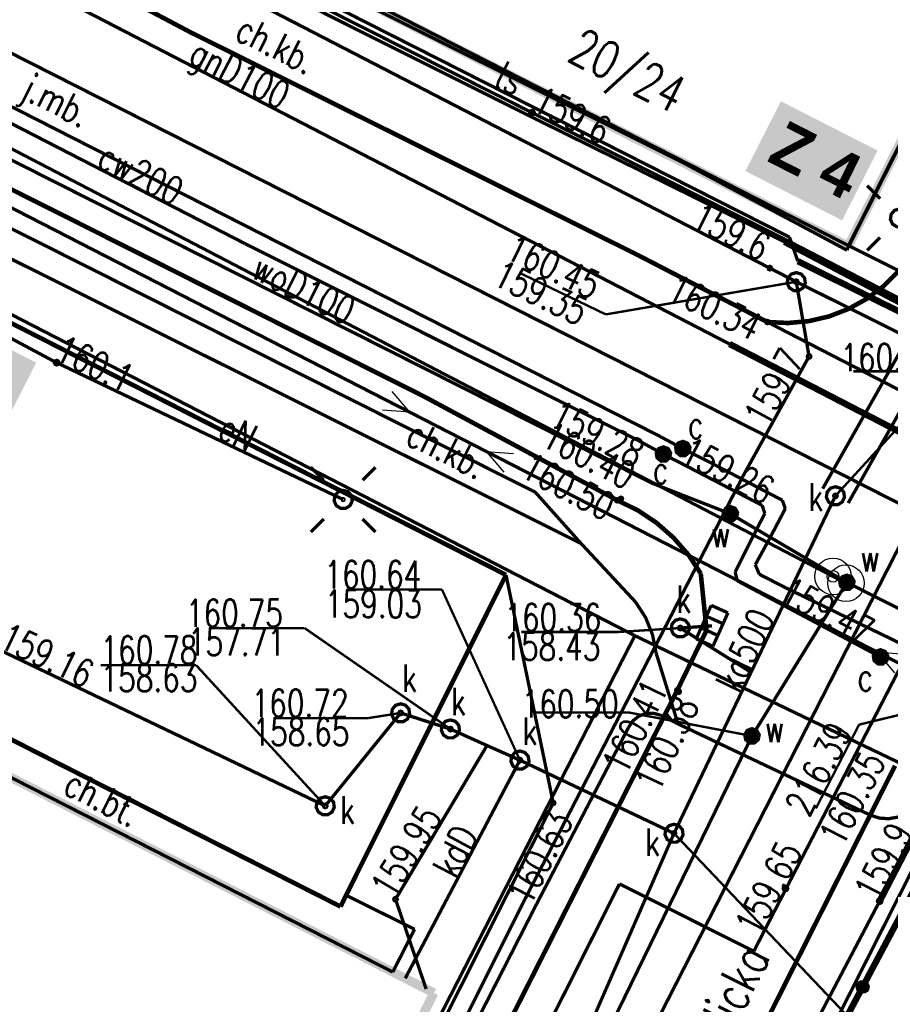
# Model space of a CAD drawing. Extents: x 0 to 7432618, y -40 to 5712028.
# Tile 47 of 165: x 7430678 to 7430702, y 5711520 to 5711547. Entities that reach past the tile are written whole.
import ezdxf
from ezdxf.enums import TextEntityAlignment as Align

# ---------------------------------------------------------------- set-up
doc = ezdxf.new("R2010")
doc.units = 0
doc.header["$MEASUREMENT"] = 0
for name, pattern in [('0', [1.5, 1, -0.5]), ('2218', [1, 0.5, -0.5]), ('3901', [0]), ('5102', [0])]:
    doc.linetypes.add(name, pattern=pattern)
for name, color, linetype in [('Dzialki', 7, 'Continuous'), ('EADTD_T_0', 7, 'Continuous'), ('EGBB_L_0', 7, 'Continuous'), ('OPISY', 7, 'Continuous'), ('OTK_E_T_0', 7, 'Continuous'), ('OTK_E_T_1', 7, 'Continuous'), ('OTK_L_0', 7, 'Continuous'), ('OTK_L_1', 7, 'Continuous'), ('OTK_L_2', 7, 'Continuous'), ('OTK_L_4', 7, 'Continuous'), ('OTO_L_0', 7, 'Continuous'), ('OTR_T_0', 7, 'Continuous'), ('SUC_E_T_0', 7, 'Continuous'), ('SUC_T_0', 7, 'Continuous'), ('SUCP_E_T_0', 7, 'Continuous'), ('SUCP_L_0', 7, 'Continuous'), ('SUCR_T_0', 7, 'Continuous'), ('SUE_T_3', 7, 'Continuous'), ('SUEP_E_T_0', 7, 'Continuous'), ('SUEP_L_0', 7, 'Continuous'), ('SUER_T_0', 7, 'Continuous'), ('SUGP_E_T_0', 7, 'Continuous'), ('SUGP_L_0', 7, 'Continuous'), ('SUK_E_T_4', 7, 'Continuous'), ('SUK_T_1', 7, 'Continuous'), ('SUK_T_3', 7, 'Continuous'), ('SUKP_E_T_0', 7, 'Continuous'), ('SUKP_L_0', 7, 'Continuous'), ('SUKR_T_0', 7, 'Continuous'), ('SUL_L_1', 7, 'Continuous'), ('SUP_T_0', 7, 'Continuous'), ('SUTP_E_T_0', 7, 'Continuous'), ('SUTP_L_0', 7, 'Continuous'), ('SUTR_T_0', 7, 'Continuous'), ('SUW_E_T_2', 7, 'Continuous'), ('SUW_T_5', 7, 'Continuous'), ('SUWP_E_T_0', 7, 'Continuous'), ('SUWP_L_0', 7, 'Continuous'), ('SUWR_T_0', 7, 'Continuous'), ('Uzytki', 7, 'Continuous')]:
    doc.layers.add(name, color=color, linetype=linetype)
doc.layers.add('woda przyłącze', color=140, linetype='Continuous', lineweight=50)
doc.layers.add('woda sieć', color=150, linetype='Continuous', lineweight=70)
doc.styles.add('25', font='GOTHIC.TTF', dxfattribs={"oblique": 8, "height": 0.35})
doc.styles.add('STYL_ARIAL', font='simplex', dxfattribs={"width": 0.75, "oblique": 0.1})

msp = doc.modelspace()

# ---------------------------------------------------------------- hatches: boundary and pattern name
at = {"layer": 'woda sieć', "linetype": 'ByBlock'}
for points in [[(7430701.493, 5711543.774), (7430698.851, 5711545.12), (7430697.88, 5711543.214), (7430700.522, 5711541.868)], [(7430678.504, 5711537.979), (7430675.862, 5711539.325), (7430674.891, 5711537.419), (7430677.533, 5711536.073)]]:
    msp.add_hatch(color=256, dxfattribs=at).paths.add_polyline_path(points)

# ---------------------------------------------------------------- linework, layer by layer
at = {"layer": 'Dzialki', "color": 18, "true_color": 0x000000, "const_width": 0.09}
for points in [[(7430700.71, 5711541.17), (7430714.541, 5711568.566)], [(7430679.29, 5711552.09), (7430700.71, 5711541.17)], [(7430694.86, 5711530.52), (7430664.38, 5711546.22)], [(7430708.41, 5711537.33), (7430700.71, 5711541.17)], [(7430684.79, 5711510.87), (7430694.86, 5711530.52)], [(7430694.86, 5711530.52), (7430703.56, 5711526.34)], [(7430703.56, 5711526.34), (7430689.933, 5711499.362)]]:
    msp.add_lwpolyline(points, dxfattribs=at)
at = {"layer": 'EGBB_L_0', "color": 18, "true_color": 0x000000, "const_width": 0.25}
for points in [[(7430700.691, 5711541.163), (7430714.528, 5711568.572)], [(7430687.202, 5711547.98), (7430700.691, 5711541.163)], [(7430689.37, 5711520.76), (7430648.31, 5711541.68)], [(7430680.836, 5711503.96), (7430689.37, 5711520.76)]]:
    msp.add_lwpolyline(points, dxfattribs=at)
at = {"layer": 'OPISY', "color": 6}
for centre, radius in [((7430700.274, 5711532.14), 0.5), ((7430700.629, 5711531.955), 0.5), ((7430700.274, 5711532.14), 0.16), ((7430700.629, 5711531.955), 0.16)]:
    msp.add_circle(centre, radius, dxfattribs=at)
at = {"layer": 'OTK_L_0', "color": 18, "linetype": '0', "true_color": 0x000000, "const_width": 0.09}
for points in [[(7430682.71, 5711547.01), (7430676.11, 5711550.5)], [(7430694.92, 5711540.93), (7430682.71, 5711547.01)], [(7430673.31, 5711544.98), (7430689.11, 5711537.05)], [(7430702.67, 5711541.41), (7430702.392, 5711540.915), (7430702.048, 5711540.463), (7430701.646, 5711540.063), (7430701.192, 5711539.722), (7430700.695, 5711539.447), (7430700.165, 5711539.243), (7430699.612, 5711539.114), (7430699.047, 5711539.063), (7430698.48, 5711539.09)], [(7430698.48, 5711539.09), (7430694.92, 5711540.93)], [(7430698.48, 5711539.09), (7430703.06, 5711536.73)], [(7430689.11, 5711537.05), (7430694.38, 5711534.22)], [(7430694.38, 5711534.22), (7430694.935, 5711533.949), (7430695.449, 5711533.607), (7430695.913, 5711533.2), (7430696.319, 5711532.735), (7430696.66, 5711532.22)], [(7430696.66, 5711532.22), (7430696.82, 5711530.67)], [(7430696.82, 5711530.67), (7430696.02, 5711529.03)], [(7430696.02, 5711529.03), (7430682.811, 5711502.962)], [(7430697.471, 5711518.04), (7430701.97, 5711526.97)]]:
    msp.add_lwpolyline(points, dxfattribs=at)
at = {"layer": 'OTK_L_1', "color": 18, "true_color": 0x000000, "const_width": 0.125}
for points in [[(7430682.71, 5711547.01), (7430676.11, 5711550.5)], [(7430694.92, 5711540.93), (7430682.71, 5711547.01)], [(7430673.31, 5711544.98), (7430689.11, 5711537.05)], [(7430691.34, 5711532.18), (7430668.84, 5711543.63)], [(7430702.67, 5711541.41), (7430702.392, 5711540.915), (7430702.048, 5711540.463), (7430701.646, 5711540.063), (7430701.192, 5711539.722), (7430700.695, 5711539.447), (7430700.165, 5711539.243), (7430699.612, 5711539.114), (7430699.047, 5711539.063), (7430698.48, 5711539.09)], [(7430698.48, 5711539.09), (7430694.92, 5711540.93)], [(7430654.25, 5711539.64), (7430686.82, 5711523.12)], [(7430689.11, 5711537.05), (7430694.38, 5711534.22)], [(7430694.38, 5711534.22), (7430694.935, 5711533.949), (7430695.449, 5711533.607), (7430695.913, 5711533.2), (7430696.319, 5711532.735), (7430696.66, 5711532.22)], [(7430686.97, 5711523.43), (7430691.34, 5711532.18)], [(7430696.66, 5711532.22), (7430696.82, 5711530.67)], [(7430696.82, 5711530.67), (7430696.02, 5711529.03)], [(7430682.811, 5711502.962), (7430696.02, 5711529.03)], [(7430701.97, 5711526.97), (7430697.471, 5711518.04)], [(7430686.82, 5711523.12), (7430686.97, 5711523.43)]]:
    msp.add_lwpolyline(points, dxfattribs=at)
at = {"layer": 'OTK_L_2', "color": 18, "linetype": '0', "true_color": 0x000000, "const_width": 0.09}
for points in [[(7430714.528, 5711568.572), (7430700.691, 5711541.163)], [(7430696.165, 5711543.451), (7430679.19, 5711551.91)], [(7430676.11, 5711550.5), (7430682.71, 5711547.01)], [(7430682.71, 5711547.01), (7430694.92, 5711540.93)], [(7430689.11, 5711537.05), (7430673.31, 5711544.98)], [(7430668.84, 5711543.63), (7430691.34, 5711532.18)], [(7430700.66, 5711541.05), (7430696.165, 5711543.451)], [(7430648.31, 5711541.68), (7430688.246, 5711521.332)], [(7430700.691, 5711541.163), (7430700.66, 5711541.05)], [(7430694.92, 5711540.93), (7430698.48, 5711539.09)], [(7430702.072, 5711540.491), (7430701.669, 5711540.084), (7430701.213, 5711539.737), (7430700.714, 5711539.457), (7430700.18, 5711539.248), (7430699.623, 5711539.116), (7430699.052, 5711539.063), (7430698.48, 5711539.09)], [(7430686.82, 5711523.12), (7430654.25, 5711539.64)], [(7430694.38, 5711534.22), (7430689.11, 5711537.05)], [(7430694.38, 5711534.22), (7430694.935, 5711533.949), (7430695.449, 5711533.607), (7430695.913, 5711533.2), (7430696.319, 5711532.735), (7430696.66, 5711532.22)], [(7430691.34, 5711532.18), (7430692.63, 5711525.95)], [(7430696.82, 5711530.67), (7430696.66, 5711532.22)], [(7430696.02, 5711529.03), (7430696.82, 5711530.67)], [(7430682.811, 5711502.962), (7430696.02, 5711529.03)], [(7430701.97, 5711526.97), (7430697.471, 5711518.04)], [(7430692.63, 5711525.95), (7430681.409, 5711503.67)], [(7430699.08, 5711517.15), (7430703.795, 5711526.033)], [(7430686.97, 5711523.43), (7430686.82, 5711523.12)], [(7430688.84, 5711522.5), (7430686.97, 5711523.43)], [(7430688.246, 5711521.332), (7430688.84, 5711522.5)]]:
    msp.add_lwpolyline(points, dxfattribs=at)
at = {"layer": 'OTK_L_4', "color": 18, "linetype": '0', "true_color": 0x000000, "const_width": 0.09}
for points in [[(7430691.34, 5711532.18), (7430668.84, 5711543.63)], [(7430654.25, 5711539.64), (7430686.82, 5711523.12)], [(7430686.97, 5711523.43), (7430691.34, 5711532.18)], [(7430686.82, 5711523.12), (7430686.97, 5711523.43)]]:
    msp.add_lwpolyline(points, dxfattribs=at)
at = {"layer": 'OTO_L_0', "color": 18, "linetype": '3901', "true_color": 0x000000, "const_width": 0.175}
msp.add_lwpolyline([(7430703.795, 5711526.033), (7430699.08, 5711517.15)], dxfattribs=at)
at = {"layer": 'OTO_L_0', "color": 18, "true_color": 0x000000}
for radius in [0.175, 0.158, 0.14, 0.122, 0.105, 0.0875, 0.07, 0.0525, 0.035]:
    msp.add_circle((7430701.085, 5711520.927), radius, dxfattribs=at)
at = {"layer": 'OTR_T_0', "color": 18, "true_color": 0x000000, "const_width": 0.09}
for points in [[(7430698.48, 5711539.135), (7430698.512, 5711539.122), (7430698.525, 5711539.09), (7430698.512, 5711539.058), (7430698.48, 5711539.045), (7430698.448, 5711539.058), (7430698.435, 5711539.09), (7430698.448, 5711539.122), (7430698.48, 5711539.135)], [(7430694.48, 5711534.305), (7430694.512, 5711534.292), (7430694.525, 5711534.26), (7430694.512, 5711534.228), (7430694.48, 5711534.215), (7430694.448, 5711534.228), (7430694.435, 5711534.26), (7430694.448, 5711534.292), (7430694.48, 5711534.305)], [(7430694.38, 5711534.265), (7430694.412, 5711534.252), (7430694.425, 5711534.22), (7430694.412, 5711534.188), (7430694.38, 5711534.175), (7430694.348, 5711534.188), (7430694.335, 5711534.22), (7430694.348, 5711534.252), (7430694.38, 5711534.265)], [(7430696.02, 5711529.075), (7430696.052, 5711529.062), (7430696.065, 5711529.03), (7430696.052, 5711528.998), (7430696.02, 5711528.985), (7430695.988, 5711528.998), (7430695.975, 5711529.03), (7430695.988, 5711529.062), (7430696.02, 5711529.075)], [(7430696.06, 5711529.035), (7430696.092, 5711529.022), (7430696.105, 5711528.99), (7430696.092, 5711528.958), (7430696.06, 5711528.945), (7430696.028, 5711528.958), (7430696.015, 5711528.99), (7430696.028, 5711529.022), (7430696.06, 5711529.035)], [(7430692.675, 5711525.95), (7430692.662, 5711525.918), (7430692.63, 5711525.905), (7430692.598, 5711525.918), (7430692.585, 5711525.95), (7430692.598, 5711525.982), (7430692.63, 5711525.995), (7430692.662, 5711525.982), (7430692.675, 5711525.95)]]:
    msp.add_lwpolyline(points, dxfattribs=at)
at = {"layer": 'SUC_T_0', "color": 6, "true_color": 0xed00ed, "const_width": 0.09}
for points in [[(7430695.64, 5711535.68), (7430695.769, 5711535.633), (7430695.837, 5711535.515), (7430695.813, 5711535.38), (7430695.708, 5711535.292), (7430695.572, 5711535.292), (7430695.467, 5711535.38), (7430695.443, 5711535.515), (7430695.511, 5711535.633), (7430695.64, 5711535.68)], [(7430695.64, 5711535.655), (7430695.753, 5711535.614), (7430695.812, 5711535.51), (7430695.792, 5711535.393), (7430695.7, 5711535.316), (7430695.58, 5711535.316), (7430695.488, 5711535.393), (7430695.468, 5711535.51), (7430695.527, 5711535.614), (7430695.64, 5711535.655)], [(7430696.17, 5711535.83), (7430696.299, 5711535.783), (7430696.367, 5711535.665), (7430696.343, 5711535.53), (7430696.238, 5711535.442), (7430696.102, 5711535.442), (7430695.997, 5711535.53), (7430695.973, 5711535.665), (7430696.041, 5711535.783), (7430696.17, 5711535.83)], [(7430696.17, 5711535.805), (7430696.282, 5711535.764), (7430696.342, 5711535.66), (7430696.322, 5711535.543), (7430696.23, 5711535.466), (7430696.11, 5711535.466), (7430696.018, 5711535.543), (7430695.998, 5711535.66), (7430696.058, 5711535.764), (7430696.17, 5711535.805)], [(7430696.17, 5711535.78), (7430696.276, 5711535.736), (7430696.32, 5711535.63), (7430696.276, 5711535.524), (7430696.17, 5711535.48), (7430696.064, 5711535.524), (7430696.02, 5711535.63), (7430696.064, 5711535.736), (7430696.17, 5711535.78)], [(7430696.17, 5711535.755), (7430696.258, 5711535.718), (7430696.295, 5711535.63), (7430696.258, 5711535.542), (7430696.17, 5711535.505), (7430696.082, 5711535.542), (7430696.045, 5711535.63), (7430696.082, 5711535.718), (7430696.17, 5711535.755)], [(7430696.17, 5711535.73), (7430696.241, 5711535.701), (7430696.27, 5711535.63), (7430696.241, 5711535.559), (7430696.17, 5711535.53), (7430696.099, 5711535.559), (7430696.07, 5711535.63), (7430696.099, 5711535.701), (7430696.17, 5711535.73)], [(7430696.17, 5711535.705), (7430696.223, 5711535.683), (7430696.245, 5711535.63), (7430696.223, 5711535.577), (7430696.17, 5711535.555), (7430696.117, 5711535.577), (7430696.095, 5711535.63), (7430696.117, 5711535.683), (7430696.17, 5711535.705)], [(7430696.17, 5711535.68), (7430696.205, 5711535.665), (7430696.22, 5711535.63), (7430696.205, 5711535.595), (7430696.17, 5711535.58), (7430696.135, 5711535.595), (7430696.12, 5711535.63), (7430696.135, 5711535.665), (7430696.17, 5711535.68)], [(7430696.17, 5711535.655), (7430696.188, 5711535.648), (7430696.195, 5711535.63), (7430696.188, 5711535.612), (7430696.17, 5711535.605), (7430696.152, 5711535.612), (7430696.145, 5711535.63), (7430696.152, 5711535.648), (7430696.17, 5711535.655)], [(7430696.17, 5711535.637), (7430696.175, 5711535.635), (7430696.177, 5711535.63), (7430696.175, 5711535.625), (7430696.17, 5711535.623), (7430696.165, 5711535.625), (7430696.163, 5711535.63), (7430696.165, 5711535.635), (7430696.17, 5711535.637)], [(7430695.64, 5711535.63), (7430695.746, 5711535.586), (7430695.79, 5711535.48), (7430695.746, 5711535.374), (7430695.64, 5711535.33), (7430695.534, 5711535.374), (7430695.49, 5711535.48), (7430695.534, 5711535.586), (7430695.64, 5711535.63)], [(7430695.64, 5711535.605), (7430695.728, 5711535.568), (7430695.765, 5711535.48), (7430695.728, 5711535.392), (7430695.64, 5711535.355), (7430695.552, 5711535.392), (7430695.515, 5711535.48), (7430695.552, 5711535.568), (7430695.64, 5711535.605)], [(7430695.64, 5711535.58), (7430695.711, 5711535.551), (7430695.74, 5711535.48), (7430695.711, 5711535.409), (7430695.64, 5711535.38), (7430695.569, 5711535.409), (7430695.54, 5711535.48), (7430695.569, 5711535.551), (7430695.64, 5711535.58)], [(7430695.64, 5711535.555), (7430695.693, 5711535.533), (7430695.715, 5711535.48), (7430695.693, 5711535.427), (7430695.64, 5711535.405), (7430695.587, 5711535.427), (7430695.565, 5711535.48), (7430695.587, 5711535.533), (7430695.64, 5711535.555)], [(7430695.64, 5711535.53), (7430695.675, 5711535.515), (7430695.69, 5711535.48), (7430695.675, 5711535.445), (7430695.64, 5711535.43), (7430695.605, 5711535.445), (7430695.59, 5711535.48), (7430695.605, 5711535.515), (7430695.64, 5711535.53)], [(7430695.64, 5711535.505), (7430695.658, 5711535.498), (7430695.665, 5711535.48), (7430695.658, 5711535.462), (7430695.64, 5711535.455), (7430695.622, 5711535.462), (7430695.615, 5711535.48), (7430695.622, 5711535.498), (7430695.64, 5711535.505)], [(7430695.64, 5711535.487), (7430695.645, 5711535.485), (7430695.647, 5711535.48), (7430695.645, 5711535.475), (7430695.64, 5711535.473), (7430695.635, 5711535.475), (7430695.633, 5711535.48), (7430695.635, 5711535.485), (7430695.64, 5711535.487)], [(7430701.571, 5711530.138), (7430701.7, 5711530.091), (7430701.768, 5711529.972), (7430701.744, 5711529.838), (7430701.639, 5711529.75), (7430701.503, 5711529.75), (7430701.398, 5711529.838), (7430701.374, 5711529.972), (7430701.442, 5711530.091), (7430701.571, 5711530.138)], [(7430701.571, 5711530.113), (7430701.684, 5711530.072), (7430701.743, 5711529.968), (7430701.723, 5711529.85), (7430701.631, 5711529.773), (7430701.511, 5711529.773), (7430701.419, 5711529.85), (7430701.399, 5711529.968), (7430701.459, 5711530.072), (7430701.571, 5711530.113)], [(7430701.571, 5711530.088), (7430701.677, 5711530.044), (7430701.721, 5711529.938), (7430701.677, 5711529.832), (7430701.571, 5711529.788), (7430701.465, 5711529.832), (7430701.421, 5711529.938), (7430701.465, 5711530.044), (7430701.571, 5711530.088)], [(7430701.571, 5711530.063), (7430701.66, 5711530.026), (7430701.696, 5711529.938), (7430701.66, 5711529.849), (7430701.571, 5711529.813), (7430701.483, 5711529.849), (7430701.446, 5711529.938), (7430701.483, 5711530.026), (7430701.571, 5711530.063)], [(7430701.571, 5711530.038), (7430701.642, 5711530.008), (7430701.671, 5711529.938), (7430701.642, 5711529.867), (7430701.571, 5711529.838), (7430701.5, 5711529.867), (7430701.471, 5711529.938), (7430701.5, 5711530.008), (7430701.571, 5711530.038)], [(7430701.571, 5711530.013), (7430701.624, 5711529.991), (7430701.646, 5711529.938), (7430701.624, 5711529.885), (7430701.571, 5711529.863), (7430701.518, 5711529.885), (7430701.496, 5711529.938), (7430701.518, 5711529.991), (7430701.571, 5711530.013)], [(7430701.571, 5711529.988), (7430701.606, 5711529.973), (7430701.621, 5711529.938), (7430701.606, 5711529.902), (7430701.571, 5711529.888), (7430701.536, 5711529.902), (7430701.521, 5711529.938), (7430701.536, 5711529.973), (7430701.571, 5711529.988)], [(7430701.571, 5711529.963), (7430701.589, 5711529.955), (7430701.596, 5711529.938), (7430701.589, 5711529.92), (7430701.571, 5711529.913), (7430701.553, 5711529.92), (7430701.546, 5711529.938), (7430701.553, 5711529.955), (7430701.571, 5711529.963)], [(7430701.571, 5711529.945), (7430701.576, 5711529.943), (7430701.578, 5711529.938), (7430701.576, 5711529.933), (7430701.571, 5711529.93), (7430701.566, 5711529.933), (7430701.564, 5711529.938), (7430701.566, 5711529.943), (7430701.571, 5711529.945)]]:
    msp.add_lwpolyline(points, dxfattribs=at)
at = {"layer": 'SUCP_L_0', "color": 6, "true_color": 0xed00ed, "const_width": 0.09}
for points in [[(7430673.55, 5711546.71), (7430684.21, 5711541.23)], [(7430684.79, 5711541.43), (7430674.08, 5711546.88)], [(7430695.5, 5711535.99), (7430684.79, 5711541.43)], [(7430684.21, 5711541.23), (7430694.96, 5711535.85)], [(7430696.17, 5711535.63), (7430695.5, 5711535.99)], [(7430694.96, 5711535.85), (7430695.64, 5711535.48)], [(7430695.64, 5711535.48), (7430696.3, 5711535.14)], [(7430696.83, 5711535.3), (7430696.17, 5711535.63)], [(7430696.3, 5711535.14), (7430698.34, 5711534.08)], [(7430698.89, 5711534.22), (7430696.83, 5711535.3)], [(7430698.34, 5711534.08), (7430698.41, 5711533.86)], [(7430698.97, 5711533.99), (7430698.89, 5711534.22)], [(7430698.41, 5711533.86), (7430697.96, 5711532.98)], [(7430698.54, 5711533.17), (7430698.97, 5711533.99)], [(7430697.96, 5711532.98), (7430697.6, 5711532.26)], [(7430698.15, 5711532.46), (7430698.54, 5711533.17)], [(7430698.26, 5711532.2), (7430698.15, 5711532.46)], [(7430697.6, 5711532.26), (7430697.66, 5711532.02)], [(7430698.98, 5711531.83), (7430698.26, 5711532.2)], [(7430697.66, 5711532.02), (7430701.571, 5711529.938)], [(7430702.28, 5711530.23), (7430698.98, 5711531.83)], [(7430701.571, 5711529.938), (7430701.76, 5711529.83)], [(7430702.11, 5711529.649), (7430698.11, 5711521.9)], [(7430694.44, 5711523.74), (7430692.06, 5711519.01)], [(7430698.11, 5711521.9), (7430694.44, 5711523.74)]]:
    msp.add_lwpolyline(points, dxfattribs=at)
at = {"layer": 'SUCR_T_0', "color": 6, "true_color": 0xed00ed, "const_width": 0.09}
for points in [[(7430696.17, 5711535.692), (7430696.214, 5711535.674), (7430696.232, 5711535.63), (7430696.214, 5711535.586), (7430696.17, 5711535.567), (7430696.126, 5711535.586), (7430696.107, 5711535.63), (7430696.126, 5711535.674), (7430696.17, 5711535.692)], [(7430695.64, 5711535.543), (7430695.684, 5711535.524), (7430695.702, 5711535.48), (7430695.684, 5711535.436), (7430695.64, 5711535.418), (7430695.596, 5711535.436), (7430695.577, 5711535.48), (7430695.596, 5711535.524), (7430695.64, 5711535.543)], [(7430701.571, 5711530), (7430701.615, 5711529.982), (7430701.634, 5711529.938), (7430701.615, 5711529.893), (7430701.571, 5711529.875), (7430701.527, 5711529.893), (7430701.509, 5711529.938), (7430701.527, 5711529.982), (7430701.571, 5711530)], [(7430698.975, 5711523.677), (7430699.019, 5711523.658), (7430699.037, 5711523.614), (7430699.019, 5711523.57), (7430698.975, 5711523.552), (7430698.931, 5711523.57), (7430698.912, 5711523.614), (7430698.931, 5711523.658), (7430698.975, 5711523.677)]]:
    msp.add_lwpolyline(points, dxfattribs=at)
at = {"layer": 'SUE_T_3', "color": 18, "true_color": 0x000000, "const_width": 0.09}
for points in [[(7430701.56, 5711542.46), (7430701.206, 5711542.814)], [(7430702.09, 5711542.18), (7430702.225, 5711542.14), (7430702.317, 5711542.034), (7430702.338, 5711541.894), (7430702.279, 5711541.766), (7430702.16, 5711541.69), (7430702.02, 5711541.69), (7430701.901, 5711541.766), (7430701.843, 5711541.894), (7430701.863, 5711542.034), (7430701.955, 5711542.14), (7430702.09, 5711542.18)], [(7430701.56, 5711541.4), (7430701.206, 5711541.046)], [(7430686.36, 5711534.77), (7430686.006, 5711535.124)], [(7430687.42, 5711534.77), (7430687.774, 5711535.124)], [(7430686.89, 5711534.49), (7430687.025, 5711534.45), (7430687.117, 5711534.344), (7430687.138, 5711534.204), (7430687.079, 5711534.076), (7430686.96, 5711534), (7430686.82, 5711534), (7430686.701, 5711534.076), (7430686.643, 5711534.204), (7430686.663, 5711534.344), (7430686.755, 5711534.45), (7430686.89, 5711534.49)], [(7430686.89, 5711534.265), (7430686.908, 5711534.258), (7430686.915, 5711534.24), (7430686.908, 5711534.222), (7430686.89, 5711534.215), (7430686.872, 5711534.222), (7430686.865, 5711534.24), (7430686.872, 5711534.258), (7430686.89, 5711534.265)], [(7430686.36, 5711533.71), (7430686.006, 5711533.356)], [(7430687.42, 5711533.71), (7430687.774, 5711533.356)]]:
    msp.add_lwpolyline(points, dxfattribs=at)
at = {"layer": 'SUEP_L_0', "color": 1, "true_color": 0xff0000}
for p, q in [((7430688.715, 5711536.623), (7430688.23, 5711537.195)), ((7430688.715, 5711536.623), (7430687.968, 5711536.684)), ((7430690.795, 5711535.557), (7430691.28, 5711534.985)), ((7430690.795, 5711535.557), (7430691.542, 5711535.496)), ((7430701.472, 5711530.079), (7430701.957, 5711529.507)), ((7430701.472, 5711530.079), (7430702.219, 5711530.018))]:
    msp.add_line(p, q, dxfattribs=at)
at = {"layer": 'SUEP_L_0', "color": 1, "true_color": 0xff0000, "const_width": 0.09}
for points in [[(7430692.05, 5711544.81), (7430684.03, 5711548.85)], [(7430692, 5711544.71), (7430683.97, 5711548.73)], [(7430699.1, 5711541.28), (7430692.05, 5711544.81)], [(7430698.95, 5711541.28), (7430692, 5711544.71)], [(7430674.25, 5711543.44), (7430692.14, 5711534.44)], [(7430669.07, 5711543.32), (7430679, 5711538.01)], [(7430676.72, 5711541.36), (7430693.39, 5711533.04)], [(7430709.45, 5711535.76), (7430698.95, 5711541.28)], [(7430709.59, 5711535.86), (7430699.1, 5711541.28)], [(7430679, 5711538.01), (7430686.89, 5711534.24)], [(7430692.14, 5711534.44), (7430693.39, 5711533.04)], [(7430693.39, 5711533.04), (7430694.88, 5711531.44)], [(7430694.88, 5711531.44), (7430695.154, 5711531.015), (7430695.343, 5711530.546), (7430695.44, 5711530.05)], [(7430695.44, 5711530.05), (7430696.04, 5711528.11)], [(7430694.68, 5711528), (7430694.79, 5711528.179), (7430694.951, 5711528.314), (7430695.147, 5711528.392), (7430695.357, 5711528.404), (7430695.56, 5711528.35)], [(7430695.56, 5711528.35), (7430696.04, 5711528.11)], [(7430701.29, 5711525.62), (7430696.04, 5711528.11)], [(7430692.18, 5711523.2), (7430694.68, 5711528)], [(7430701.55, 5711523.27), (7430702.92, 5711525.91)], [(7430702.28, 5711525.67), (7430702.045, 5711525.564), (7430701.791, 5711525.52), (7430701.534, 5711525.538), (7430701.29, 5711525.62)], [(7430699.76, 5711519.86), (7430701.55, 5711523.27)], [(7430689.45, 5711517.85), (7430692.18, 5711523.2)]]:
    msp.add_lwpolyline(points, dxfattribs=at)
at = {"layer": 'SUEP_L_0', "color": 1, "linetype": '5102', "true_color": 0xff0000, "const_width": 0.09}
msp.add_lwpolyline([(7430706.81, 5711527.34), (7430672.7, 5711544.84)], dxfattribs=at)
at = {"layer": 'SUER_T_0', "color": 1, "true_color": 0xff0000, "const_width": 0.09}
for points in [[(7430692.05, 5711544.872), (7430692.094, 5711544.854), (7430692.112, 5711544.81), (7430692.094, 5711544.766), (7430692.05, 5711544.747), (7430692.006, 5711544.766), (7430691.987, 5711544.81), (7430692.006, 5711544.854), (7430692.05, 5711544.872)], [(7430679.062, 5711538.043), (7430679.106, 5711538.024), (7430679.124, 5711537.98), (7430679.106, 5711537.936), (7430679.062, 5711537.918), (7430679.018, 5711537.936), (7430678.999, 5711537.98), (7430679.018, 5711538.024), (7430679.062, 5711538.043)], [(7430701.55, 5711523.332), (7430701.594, 5711523.314), (7430701.612, 5711523.27), (7430701.594, 5711523.226), (7430701.55, 5711523.207), (7430701.506, 5711523.226), (7430701.487, 5711523.27), (7430701.506, 5711523.314), (7430701.55, 5711523.332)]]:
    msp.add_lwpolyline(points, dxfattribs=at)
at = {"layer": 'SUGP_L_0', "color": 56, "true_color": 0x808000, "const_width": 0.09}
for points in [[(7430660.36, 5711557.657), (7430697.446, 5711538.491)], [(7430697.446, 5711538.491), (7430711.395, 5711531.281)]]:
    msp.add_lwpolyline(points, dxfattribs=at)
at = {"layer": 'SUK_T_1', "color": 36, "true_color": 0x803300, "const_width": 0.09}
for points in [[(7430696.537, 5711530.436), (7430696.947, 5711531.349)], [(7430696.947, 5711531.349), (7430697.403, 5711531.144)], [(7430697.403, 5711531.144), (7430696.993, 5711530.231)], [(7430696.814, 5711531.052), (7430697.27, 5711530.847)], [(7430696.67, 5711530.733), (7430697.126, 5711530.528)], [(7430696.993, 5711530.231), (7430696.537, 5711530.436)]]:
    msp.add_lwpolyline(points, dxfattribs=at)
at = {"layer": 'SUK_T_3', "color": 36, "true_color": 0x803300, "const_width": 0.09}
for points in [[(7430700.34, 5711534.59), (7430700.475, 5711534.55), (7430700.567, 5711534.444), (7430700.588, 5711534.304), (7430700.529, 5711534.176), (7430700.41, 5711534.1), (7430700.27, 5711534.1), (7430700.151, 5711534.176), (7430700.093, 5711534.304), (7430700.113, 5711534.444), (7430700.205, 5711534.55), (7430700.34, 5711534.59)], [(7430696.1, 5711530.98), (7430696.235, 5711530.94), (7430696.327, 5711530.834), (7430696.348, 5711530.694), (7430696.289, 5711530.566), (7430696.17, 5711530.49), (7430696.03, 5711530.49), (7430695.911, 5711530.566), (7430695.853, 5711530.694), (7430695.873, 5711530.834), (7430695.965, 5711530.94), (7430696.1, 5711530.98)], [(7430688.46, 5711528.66), (7430688.595, 5711528.62), (7430688.687, 5711528.514), (7430688.707, 5711528.374), (7430688.649, 5711528.246), (7430688.53, 5711528.17), (7430688.39, 5711528.17), (7430688.271, 5711528.246), (7430688.213, 5711528.374), (7430688.233, 5711528.514), (7430688.325, 5711528.62), (7430688.46, 5711528.66)], [(7430689.82, 5711528.22), (7430689.955, 5711528.18), (7430690.047, 5711528.074), (7430690.067, 5711527.934), (7430690.009, 5711527.806), (7430689.89, 5711527.73), (7430689.75, 5711527.73), (7430689.631, 5711527.806), (7430689.572, 5711527.934), (7430689.593, 5711528.074), (7430689.685, 5711528.18), (7430689.82, 5711528.22)], [(7430691.72, 5711527.37), (7430691.855, 5711527.33), (7430691.947, 5711527.224), (7430691.968, 5711527.084), (7430691.909, 5711526.956), (7430691.79, 5711526.88), (7430691.65, 5711526.88), (7430691.531, 5711526.956), (7430691.473, 5711527.084), (7430691.493, 5711527.224), (7430691.585, 5711527.33), (7430691.72, 5711527.37)], [(7430686.4, 5711526.12), (7430686.535, 5711526.08), (7430686.627, 5711525.974), (7430686.647, 5711525.834), (7430686.589, 5711525.706), (7430686.47, 5711525.63), (7430686.33, 5711525.63), (7430686.211, 5711525.706), (7430686.152, 5711525.834), (7430686.173, 5711525.974), (7430686.265, 5711526.08), (7430686.4, 5711526.12)], [(7430695.93, 5711525.37), (7430696.065, 5711525.33), (7430696.157, 5711525.224), (7430696.178, 5711525.084), (7430696.119, 5711524.956), (7430696, 5711524.88), (7430695.86, 5711524.88), (7430695.741, 5711524.956), (7430695.683, 5711525.084), (7430695.703, 5711525.224), (7430695.795, 5711525.33), (7430695.93, 5711525.37)]]:
    msp.add_lwpolyline(points, dxfattribs=at)
at = {"layer": 'SUKP_L_0', "color": 36, "true_color": 0x803300, "const_width": 0.09}
for points in [[(7430699.992, 5711534.537), (7430714.501, 5711560.195)], [(7430715.199, 5711559.805), (7430700.688, 5711534.143)], [(7430658.21, 5711556.38), (7430702.56, 5711533.89)], [(7430698.035, 5711529.52), (7430700.34, 5711534.34)], [(7430702.56, 5711533.89), (7430686.3, 5711502.04)], [(7430696.1, 5711530.73), (7430696.97, 5711530.79)], [(7430698.035, 5711529.52), (7430696.1, 5711530.73)], [(7430686.4, 5711525.87), (7430676.9, 5711530.42)], [(7430695.93, 5711525.12), (7430698.035, 5711529.52)], [(7430688.46, 5711528.41), (7430686.4, 5711525.87)], [(7430689.82, 5711527.97), (7430688.46, 5711528.41)], [(7430690.82, 5711527.52), (7430689.82, 5711527.97)], [(7430690.82, 5711527.52), (7430688.32, 5711523.32)], [(7430691.72, 5711527.12), (7430690.82, 5711527.52)], [(7430688.586, 5711521.159), (7430691.72, 5711527.12)], [(7430695.93, 5711525.12), (7430691.72, 5711527.12)], [(7430695.93, 5711525.12), (7430693.318, 5711519.14)], [(7430688.32, 5711523.32), (7430689.158, 5711520.868)]]:
    msp.add_lwpolyline(points, dxfattribs=at)
at = {"layer": 'SUKR_T_0', "color": 36, "true_color": 0x803300, "const_width": 0.065}
for points in [[(7430700.34, 5711534.34), (7430703.458, 5711537.743)], [(7430700.825, 5711537.743), (7430703.458, 5711537.743)], [(7430700.34, 5711534.402), (7430700.384, 5711534.384), (7430700.402, 5711534.34), (7430700.384, 5711534.296), (7430700.34, 5711534.277), (7430700.296, 5711534.296), (7430700.277, 5711534.34), (7430700.296, 5711534.384), (7430700.34, 5711534.402)], [(7430686.982, 5711531.784), (7430689.588, 5711531.784)], [(7430691.72, 5711527.12), (7430689.588, 5711531.784)], [(7430683.227, 5711530.73), (7430685.833, 5711530.73)], [(7430689.82, 5711527.97), (7430685.833, 5711530.73)], [(7430691.761, 5711530.622), (7430694.421, 5711530.622)], [(7430696.1, 5711530.73), (7430694.421, 5711530.622)], [(7430696.1, 5711530.793), (7430696.144, 5711530.774), (7430696.162, 5711530.73), (7430696.144, 5711530.686), (7430696.1, 5711530.668), (7430696.056, 5711530.686), (7430696.037, 5711530.73), (7430696.056, 5711530.774), (7430696.1, 5711530.793)], [(7430680.263, 5711529.718), (7430682.869, 5711529.718)], [(7430686.4, 5711525.87), (7430682.869, 5711529.718)], [(7430703.3, 5711528.65), (7430700.987, 5711528.091)], [(7430688.46, 5711528.41), (7430687.59, 5711528.271)], [(7430688.46, 5711528.473), (7430688.504, 5711528.454), (7430688.522, 5711528.41), (7430688.504, 5711528.366), (7430688.46, 5711528.348), (7430688.416, 5711528.366), (7430688.397, 5711528.41), (7430688.416, 5711528.454), (7430688.46, 5711528.473)], [(7430684.984, 5711528.271), (7430687.59, 5711528.271)], [(7430689.82, 5711528.032), (7430689.864, 5711528.014), (7430689.883, 5711527.97), (7430689.864, 5711527.926), (7430689.82, 5711527.907), (7430689.776, 5711527.926), (7430689.758, 5711527.97), (7430689.776, 5711528.014), (7430689.82, 5711528.032)], [(7430699.805, 5711525.8), (7430700.987, 5711528.091)], [(7430691.72, 5711527.183), (7430691.764, 5711527.164), (7430691.782, 5711527.12), (7430691.764, 5711527.076), (7430691.72, 5711527.058), (7430691.676, 5711527.076), (7430691.657, 5711527.12), (7430691.676, 5711527.164), (7430691.72, 5711527.183)], [(7430686.4, 5711525.933), (7430686.444, 5711525.914), (7430686.463, 5711525.87), (7430686.444, 5711525.826), (7430686.4, 5711525.808), (7430686.356, 5711525.826), (7430686.338, 5711525.87), (7430686.356, 5711525.914), (7430686.4, 5711525.933)], [(7430695.93, 5711525.183), (7430695.974, 5711525.164), (7430695.992, 5711525.12), (7430695.974, 5711525.076), (7430695.93, 5711525.058), (7430695.886, 5711525.076), (7430695.867, 5711525.12), (7430695.886, 5711525.164), (7430695.93, 5711525.183)], [(7430695.93, 5711525.12), (7430701.897, 5711518.835)], [(7430688.32, 5711523.383), (7430688.364, 5711523.364), (7430688.383, 5711523.32), (7430688.364, 5711523.276), (7430688.32, 5711523.258), (7430688.276, 5711523.276), (7430688.258, 5711523.32), (7430688.276, 5711523.364), (7430688.32, 5711523.383)]]:
    msp.add_lwpolyline(points, dxfattribs=at)
at = {"layer": 'SUL_L_1', "color": 18, "true_color": 0x000000, "const_width": 0.175}
for points in [[(7430698.95, 5711541.28), (7430709.45, 5711535.76)], [(7430699.313, 5711540.751), (7430707.374, 5711536.749)], [(7430711.395, 5711531.281), (7430697.446, 5711538.491)], [(7430702.92, 5711525.91), (7430701.55, 5711523.27)]]:
    msp.add_lwpolyline(points, dxfattribs=at)
at = {"layer": 'SUP_T_0', "color": 30, "true_color": 0xff9100, "const_width": 0.09}
msp.add_lwpolyline([(7430699.27, 5711540.44), (7430699.405, 5711540.4), (7430699.497, 5711540.294), (7430699.518, 5711540.154), (7430699.459, 5711540.026), (7430699.34, 5711539.95), (7430699.2, 5711539.95), (7430699.081, 5711540.026), (7430699.022, 5711540.154), (7430699.043, 5711540.294), (7430699.135, 5711540.4), (7430699.27, 5711540.44)], dxfattribs=at)
at = {"layer": 'SUTP_L_0', "color": 30, "true_color": 0xff9100, "const_width": 0.09}
for points in [[(7430699.085, 5711541.41), (7430681.718, 5711550.217)], [(7430699.27, 5711540.19), (7430683.43, 5711548.37)], [(7430699.313, 5711540.751), (7430699.085, 5711541.41)], [(7430707.374, 5711536.749), (7430699.313, 5711540.751)], [(7430699.27, 5711540.19), (7430699.62, 5711538.15)], [(7430709.04, 5711535.32), (7430699.27, 5711540.19)], [(7430699.62, 5711538.15), (7430697.82, 5711534.89)], [(7430697.82, 5711534.89), (7430691.81, 5711523.23)], [(7430691.81, 5711523.23), (7430686.07, 5711511.74)]]:
    msp.add_lwpolyline(points, dxfattribs=at)
at = {"layer": 'SUTR_T_0', "color": 30, "true_color": 0xff9100, "const_width": 0.065}
for points in [[(7430698.548, 5711540.625), (7430698.592, 5711540.607), (7430698.61, 5711540.563), (7430698.592, 5711540.519), (7430698.548, 5711540.5), (7430698.504, 5711540.519), (7430698.485, 5711540.563), (7430698.504, 5711540.607), (7430698.548, 5711540.625)], [(7430691.694, 5711540.441), (7430694.066, 5711539.298)], [(7430699.27, 5711540.253), (7430699.314, 5711540.234), (7430699.332, 5711540.19), (7430699.314, 5711540.146), (7430699.27, 5711540.128), (7430699.226, 5711540.146), (7430699.207, 5711540.19), (7430699.226, 5711540.234), (7430699.27, 5711540.253)], [(7430699.27, 5711540.19), (7430694.066, 5711539.298)], [(7430699.62, 5711538.213), (7430699.664, 5711538.194), (7430699.683, 5711538.15), (7430699.664, 5711538.106), (7430699.62, 5711538.088), (7430699.576, 5711538.106), (7430699.558, 5711538.15), (7430699.576, 5711538.194), (7430699.62, 5711538.213)]]:
    msp.add_lwpolyline(points, dxfattribs=at)
at = {"layer": 'SUW_T_5', "color": 5, "true_color": 0x0000ff, "const_width": 0.09}
for points in [[(7430697.47, 5711534.05), (7430697.599, 5711534.003), (7430697.667, 5711533.885), (7430697.643, 5711533.75), (7430697.538, 5711533.662), (7430697.402, 5711533.662), (7430697.297, 5711533.75), (7430697.273, 5711533.885), (7430697.341, 5711534.003), (7430697.47, 5711534.05)], [(7430697.47, 5711534.025), (7430697.582, 5711533.984), (7430697.642, 5711533.88), (7430697.622, 5711533.763), (7430697.53, 5711533.686), (7430697.41, 5711533.686), (7430697.318, 5711533.763), (7430697.298, 5711533.88), (7430697.357, 5711533.984), (7430697.47, 5711534.025)], [(7430697.47, 5711534), (7430697.576, 5711533.956), (7430697.62, 5711533.85), (7430697.576, 5711533.744), (7430697.47, 5711533.7), (7430697.364, 5711533.744), (7430697.32, 5711533.85), (7430697.364, 5711533.956), (7430697.47, 5711534)], [(7430697.47, 5711533.975), (7430697.558, 5711533.938), (7430697.595, 5711533.85), (7430697.558, 5711533.762), (7430697.47, 5711533.725), (7430697.382, 5711533.762), (7430697.345, 5711533.85), (7430697.382, 5711533.938), (7430697.47, 5711533.975)], [(7430697.47, 5711533.95), (7430697.541, 5711533.921), (7430697.57, 5711533.85), (7430697.541, 5711533.779), (7430697.47, 5711533.75), (7430697.399, 5711533.779), (7430697.37, 5711533.85), (7430697.399, 5711533.921), (7430697.47, 5711533.95)], [(7430697.47, 5711533.925), (7430697.523, 5711533.903), (7430697.545, 5711533.85), (7430697.523, 5711533.797), (7430697.47, 5711533.775), (7430697.417, 5711533.797), (7430697.395, 5711533.85), (7430697.417, 5711533.903), (7430697.47, 5711533.925)], [(7430697.47, 5711533.9), (7430697.505, 5711533.885), (7430697.52, 5711533.85), (7430697.505, 5711533.815), (7430697.47, 5711533.8), (7430697.435, 5711533.815), (7430697.42, 5711533.85), (7430697.435, 5711533.885), (7430697.47, 5711533.9)], [(7430697.47, 5711533.875), (7430697.488, 5711533.868), (7430697.495, 5711533.85), (7430697.488, 5711533.832), (7430697.47, 5711533.825), (7430697.452, 5711533.832), (7430697.445, 5711533.85), (7430697.452, 5711533.868), (7430697.47, 5711533.875)], [(7430697.47, 5711533.857), (7430697.475, 5711533.855), (7430697.477, 5711533.85), (7430697.475, 5711533.845), (7430697.47, 5711533.843), (7430697.465, 5711533.845), (7430697.463, 5711533.85), (7430697.465, 5711533.855), (7430697.47, 5711533.857)], [(7430700.653, 5711532.175), (7430700.782, 5711532.128), (7430700.85, 5711532.01), (7430700.826, 5711531.875), (7430700.721, 5711531.787), (7430700.585, 5711531.787), (7430700.48, 5711531.875), (7430700.456, 5711532.01), (7430700.524, 5711532.128), (7430700.653, 5711532.175)], [(7430700.653, 5711532.15), (7430700.765, 5711532.109), (7430700.825, 5711532.005), (7430700.805, 5711531.888), (7430700.713, 5711531.811), (7430700.593, 5711531.811), (7430700.501, 5711531.888), (7430700.481, 5711532.005), (7430700.541, 5711532.109), (7430700.653, 5711532.15)], [(7430700.653, 5711532.125), (7430700.759, 5711532.081), (7430700.803, 5711531.975), (7430700.759, 5711531.869), (7430700.653, 5711531.825), (7430700.547, 5711531.869), (7430700.503, 5711531.975), (7430700.547, 5711532.081), (7430700.653, 5711532.125)], [(7430700.653, 5711532.1), (7430700.741, 5711532.064), (7430700.778, 5711531.975), (7430700.741, 5711531.887), (7430700.653, 5711531.85), (7430700.565, 5711531.887), (7430700.528, 5711531.975), (7430700.565, 5711532.064), (7430700.653, 5711532.1)], [(7430700.653, 5711532.075), (7430700.724, 5711532.046), (7430700.753, 5711531.975), (7430700.724, 5711531.904), (7430700.653, 5711531.875), (7430700.582, 5711531.904), (7430700.553, 5711531.975), (7430700.582, 5711532.046), (7430700.653, 5711532.075)], [(7430700.653, 5711532.05), (7430700.706, 5711532.028), (7430700.728, 5711531.975), (7430700.706, 5711531.922), (7430700.653, 5711531.9), (7430700.6, 5711531.922), (7430700.578, 5711531.975), (7430700.6, 5711532.028), (7430700.653, 5711532.05)], [(7430700.653, 5711532.025), (7430700.688, 5711532.01), (7430700.703, 5711531.975), (7430700.688, 5711531.94), (7430700.653, 5711531.925), (7430700.618, 5711531.94), (7430700.603, 5711531.975), (7430700.618, 5711532.01), (7430700.653, 5711532.025)], [(7430700.653, 5711532), (7430700.671, 5711531.993), (7430700.678, 5711531.975), (7430700.671, 5711531.957), (7430700.653, 5711531.95), (7430700.635, 5711531.957), (7430700.628, 5711531.975), (7430700.635, 5711531.993), (7430700.653, 5711532)], [(7430700.653, 5711531.982), (7430700.658, 5711531.98), (7430700.66, 5711531.975), (7430700.658, 5711531.97), (7430700.653, 5711531.968), (7430700.648, 5711531.97), (7430700.646, 5711531.975), (7430700.648, 5711531.98), (7430700.653, 5711531.982)], [(7430698.06, 5711527.98), (7430698.189, 5711527.933), (7430698.257, 5711527.815), (7430698.233, 5711527.68), (7430698.128, 5711527.592), (7430697.992, 5711527.592), (7430697.887, 5711527.68), (7430697.863, 5711527.815), (7430697.931, 5711527.933), (7430698.06, 5711527.98)], [(7430698.06, 5711527.955), (7430698.173, 5711527.914), (7430698.232, 5711527.81), (7430698.212, 5711527.692), (7430698.12, 5711527.616), (7430698, 5711527.616), (7430697.908, 5711527.692), (7430697.888, 5711527.81), (7430697.947, 5711527.914), (7430698.06, 5711527.955)], [(7430698.06, 5711527.93), (7430698.166, 5711527.886), (7430698.21, 5711527.78), (7430698.166, 5711527.674), (7430698.06, 5711527.63), (7430697.954, 5711527.674), (7430697.91, 5711527.78), (7430697.954, 5711527.886), (7430698.06, 5711527.93)], [(7430698.06, 5711527.905), (7430698.148, 5711527.868), (7430698.185, 5711527.78), (7430698.148, 5711527.692), (7430698.06, 5711527.655), (7430697.972, 5711527.692), (7430697.935, 5711527.78), (7430697.972, 5711527.868), (7430698.06, 5711527.905)], [(7430698.06, 5711527.88), (7430698.131, 5711527.851), (7430698.16, 5711527.78), (7430698.131, 5711527.709), (7430698.06, 5711527.68), (7430697.989, 5711527.709), (7430697.96, 5711527.78), (7430697.989, 5711527.851), (7430698.06, 5711527.88)], [(7430698.06, 5711527.855), (7430698.113, 5711527.833), (7430698.135, 5711527.78), (7430698.113, 5711527.727), (7430698.06, 5711527.705), (7430698.007, 5711527.727), (7430697.985, 5711527.78), (7430698.007, 5711527.833), (7430698.06, 5711527.855)], [(7430698.06, 5711527.83), (7430698.095, 5711527.815), (7430698.11, 5711527.78), (7430698.095, 5711527.745), (7430698.06, 5711527.73), (7430698.025, 5711527.745), (7430698.01, 5711527.78), (7430698.025, 5711527.815), (7430698.06, 5711527.83)], [(7430698.06, 5711527.805), (7430698.078, 5711527.798), (7430698.085, 5711527.78), (7430698.078, 5711527.762), (7430698.06, 5711527.755), (7430698.042, 5711527.762), (7430698.035, 5711527.78), (7430698.042, 5711527.798), (7430698.06, 5711527.805)], [(7430698.06, 5711527.787), (7430698.065, 5711527.785), (7430698.067, 5711527.78), (7430698.065, 5711527.775), (7430698.06, 5711527.773), (7430698.055, 5711527.775), (7430698.053, 5711527.78), (7430698.055, 5711527.785), (7430698.06, 5711527.787)]]:
    msp.add_lwpolyline(points, dxfattribs=at)
at = {"layer": 'SUWP_L_0', "color": 5, "true_color": 0x0000ff, "const_width": 0.09}
for points in [[(7430665.353, 5711549.808), (7430695.318, 5711534.692)], [(7430695.318, 5711534.692), (7430697.47, 5711533.85)], [(7430697.47, 5711533.85), (7430700.653, 5711531.975)], [(7430700.653, 5711531.975), (7430698.06, 5711527.78)], [(7430700.653, 5711531.975), (7430719.934, 5711522.256)], [(7430698.06, 5711527.78), (7430688.3, 5711507.761)]]:
    msp.add_lwpolyline(points, dxfattribs=at)
at = {"layer": 'SUWR_T_0', "color": 5, "true_color": 0x0000ff, "const_width": 0.065}
for points in [[(7430692.076, 5711528.425), (7430694.681, 5711528.425)], [(7430698.06, 5711527.78), (7430694.681, 5711528.425)], [(7430698.06, 5711527.843), (7430698.104, 5711527.824), (7430698.122, 5711527.78), (7430698.104, 5711527.736), (7430698.06, 5711527.718), (7430698.016, 5711527.736), (7430697.997, 5711527.78), (7430698.016, 5711527.824), (7430698.06, 5711527.843)]]:
    msp.add_lwpolyline(points, dxfattribs=at)
at = {"layer": 'Uzytki', "color": 96, "linetype": '2218', "true_color": 0x008000, "const_width": 0.09}
for points in [[(7430700.71, 5711541.17), (7430714.541, 5711568.566)], [(7430679.29, 5711552.09), (7430700.71, 5711541.17)], [(7430694.86, 5711530.52), (7430664.38, 5711546.22)], [(7430708.41, 5711537.33), (7430700.71, 5711541.17)], [(7430684.79, 5711510.87), (7430694.86, 5711530.52)], [(7430703.56, 5711526.34), (7430694.86, 5711530.52)], [(7430689.933, 5711499.362), (7430703.56, 5711526.34)]]:
    msp.add_lwpolyline(points, dxfattribs=at)
at = {"layer": 'woda sieć', "linetype": 'ByBlock'}
msp.add_lwpolyline([(7430431.278, 5711669.42), (7430434.287, 5711667.928), (7430445.875, 5711662.16), (7430458.06, 5711656.094), (7430458.51, 5711655.87), (7430466.178, 5711652.052), (7430472.614, 5711648.754), (7430478.625, 5711645.609), (7430489.122, 5711640.303), (7430494.404, 5711637.639), (7430502.868, 5711633.381), (7430508.886, 5711630.388), (7430536.283, 5711616.268), (7430539.606, 5711614.594), (7430552.541, 5711608.054), (7430564.779, 5711601.79), (7430572.726, 5711597.718), (7430584.696, 5711591.587), (7430634.227, 5711565.801), (7430646.099, 5711559.831), (7430664.645, 5711550.495), (7430676.16, 5711544.687), (7430700.274, 5711532.14), (7430700.644, 5711531.954)], dxfattribs=at)

# ---------------------------------------------------------------- texts
at = {"layer": 'Dzialki', "color": 18, "true_color": 0x000000, "style": 'STYL_ARIAL', "width": 0.75}
msp.add_text('Zgorzelicka', height=1, rotation=63.201, dxfattribs=at).set_placement((7430697.573, 5711519.09), align=Align.BOTTOM_CENTER)
at = {"layer": 'EADTD_T_0', "color": 18, "true_color": 0x000000, "style": 'STYL_ARIAL', "width": 0.75}
msp.add_text('20/24', height=1, rotation=333.1896, dxfattribs=at).set_placement((7430694.305, 5711545.25), align=Align.BOTTOM_CENTER)
at = {"layer": 'OTK_E_T_0', "color": 18, "true_color": 0x000000, "style": 'STYL_ARIAL', "width": 0.75}
msp.add_text('j.mb.', height=0.75, rotation=333.1103, dxfattribs=at).set_placement((7430679.059, 5711545.146), align=Align.MIDDLE_CENTER)
at = {"layer": 'OTK_E_T_1', "color": 18, "true_color": 0x000000, "style": 'STYL_ARIAL', "width": 0.75}
for s, rotation, p in [('ch.kb.', 333.5289, (7430685.056, 5711546.67)), ('ch.kb.', 333.4762, (7430689.719, 5711535.611)), ('ch.bt.', 333.2394, (7430680.312, 5711526.086))]:
    msp.add_text(s, height=0.75, rotation=rotation, dxfattribs=at).set_placement(p, align=Align.MIDDLE_CENTER)
at = {"layer": 'OTR_T_0', "color": 18, "true_color": 0x000000, "style": 'STYL_ARIAL', "width": 0.75}
for s, rotation, p in [('160.34', 333.5021, (7430698.396, 5711539.232)), ('160.50', 332.179, (7430694.391, 5711534.308)), ('160.38', 65.0903, (7430695.948, 5711528.94)), ('160.63', 63.2307, (7430692.525, 5711525.817))]:
    msp.add_text(s, height=0.75, rotation=rotation, dxfattribs=at).set_placement(p, align=Align.TOP_RIGHT)
for s, rotation, p in [('160.40', 332.358, (7430694.499, 5711534.297)), ('160.41', 63.9966, (7430695.983, 5711528.97)), ('160.35', 63.0848, (7430701.933, 5711526.989))]:
    msp.add_text(s, height=0.75, rotation=rotation, dxfattribs=at).set_placement(p, align=Align.BOTTOM_RIGHT)
at = {"layer": 'SUC_E_T_0', "color": 6, "true_color": 0xed00ed, "style": 'STYL_ARIAL', "width": 0.75}
for p in [(7430696.305, 5711535.685), (7430695.349, 5711534.45), (7430700.938, 5711528.787)]:
    msp.add_text('c', height=0.75, dxfattribs=at).set_placement(p, align=Align.BOTTOM_LEFT)
at = {"layer": 'SUCP_E_T_0', "color": 6, "true_color": 0xed00ed, "style": 'STYL_ARIAL', "width": 0.75}
msp.add_text('cw200', height=0.75, rotation=332.7936, dxfattribs=at).set_placement((7430681.358, 5711543.139), align=Align.MIDDLE_CENTER)
at = {"layer": 'SUCR_T_0', "color": 6, "true_color": 0xed00ed, "style": 'STYL_ARIAL', "width": 0.75}
for s, rotation, p in [('159.28', 333.09, (7430695.025, 5711535.438)), ('159.47', 331.9676, (7430701.298, 5711530.576))]:
    msp.add_text(s, height=0.75, rotation=rotation, dxfattribs=at).set_placement(p, align=Align.MIDDLE_RIGHT)
for s, rotation, p in [('159.26', 332.6216, (7430696.226, 5711535.64)), ('159.65', 62.6952, (7430697.906, 5711522.449))]:
    msp.add_text(s, height=0.75, rotation=rotation, dxfattribs=at).set_placement(p, align=Align.MIDDLE_LEFT)
at = {"layer": 'SUEP_E_T_0', "color": 1, "true_color": 0xff0000, "style": 'STYL_ARIAL', "width": 0.75}
msp.add_text('eN', height=0.75, rotation=334.4606, dxfattribs=at).set_placement((7430684.012, 5711536.071), align=Align.MIDDLE_CENTER)
at = {"layer": 'SUER_T_0', "color": 1, "true_color": 0xff0000, "style": 'STYL_ARIAL', "width": 0.75}
for s, rotation, p in [('159.6', 333.4024, (7430692.175, 5711545.218)), ('160.1', 334.4655, (7430679.125, 5711538.419)), ('159.9', 62.5734, (7430701.153, 5711523.392))]:
    msp.add_text(s, height=0.75, rotation=rotation, dxfattribs=at).set_placement(p, align=Align.MIDDLE_LEFT)
at = {"layer": 'SUGP_E_T_0', "color": 56, "true_color": 0x808000, "style": 'STYL_ARIAL', "width": 0.75}
msp.add_text('gnD100', height=0.75, rotation=332.6428, dxfattribs=at).set_placement((7430684.067, 5711545.873), align=Align.MIDDLE_CENTER)
at = {"layer": 'SUK_E_T_4', "color": 36, "true_color": 0x803300, "style": 'STYL_ARIAL', "width": 0.75}
msp.add_text('k', height=0.75, dxfattribs=at).set_placement((7430700.009, 5711534.684), align=Align.TOP_RIGHT)
msp.add_text('k', height=0.75, dxfattribs=at).set_placement((7430695.988, 5711530.917), align=Align.BOTTOM_LEFT)
for p in [(7430688.497, 5711529.737), (7430689.833, 5711529.097), (7430691.787, 5711528.286), (7430695.138, 5711525.256)]:
    msp.add_text('k', height=0.75, dxfattribs=at).set_placement(p, align=Align.TOP_LEFT)
msp.add_text('k', height=0.75, dxfattribs=at).set_placement((7430687.006, 5711525.757), align=Align.MIDDLE_CENTER)
at = {"layer": 'SUKP_E_T_0', "color": 36, "true_color": 0x803300, "style": 'STYL_ARIAL', "width": 0.75}
for s, rotation, p in [('kd500', 64.4378, (7430697.865, 5711530.125)), ('kdD', 62.268, (7430689.949, 5711524.638))]:
    msp.add_text(s, height=0.75, rotation=rotation, dxfattribs=at).set_placement(p, align=Align.MIDDLE_CENTER)
at = {"layer": 'SUKR_T_0', "color": 36, "true_color": 0x803300, "style": 'STYL_ARIAL', "width": 0.75}
msp.add_text('160.40', height=0.75, dxfattribs=at).set_placement((7430703.126, 5711537.519), align=Align.BOTTOM_RIGHT)
for s, p in [('160.64', (7430686.374, 5711532.563)), ('159.03', (7430686.391, 5711531.763)), ('160.75', (7430682.592, 5711531.509)), ('160.36', (7430691.293, 5711531.391)), ('157.71', (7430682.648, 5711530.726)), ('158.43', (7430691.266, 5711530.601)), ('160.78', (7430680.257, 5711530.505)), ('158.63', (7430680.257, 5711529.743)), ('160.72', (7430684.387, 5711529.052)), ('158.65', (7430684.41, 5711528.268))]:
    msp.add_text(s, height=0.75, dxfattribs=at).set_placement(p, align=Align.TOP_LEFT)
for s, rotation, p in [('159.16', 334.408, (7430677.604, 5711530.559)), ('159.95', 59.2373, (7430687.936, 5711523.483))]:
    msp.add_text(s, height=0.75, rotation=rotation, dxfattribs=at).set_placement(p, align=Align.MIDDLE_LEFT)
msp.add_text('216.39', height=0.75, rotation=62.7004, dxfattribs=at).set_placement((7430700.488, 5711528.065), align=Align.MIDDLE_RIGHT)
at = {"layer": 'SUTP_E_T_0', "color": 30, "true_color": 0xff9100, "style": 'STYL_ARIAL', "width": 0.75}
msp.add_text('ts', height=0.75, rotation=333.108, dxfattribs=at).set_placement((7430691.435, 5711545.756), align=Align.MIDDLE_CENTER)
at = {"layer": 'SUTR_T_0', "color": 30, "true_color": 0xff9100, "style": 'STYL_ARIAL', "width": 0.75}
for s, rotation, p in [('159.6', 332.9, (7430698.463, 5711541.072)), ('159.7', 61.29, (7430699.182, 5711538.266))]:
    msp.add_text(s, height=0.75, rotation=rotation, dxfattribs=at).set_placement(p, align=Align.MIDDLE_RIGHT)
for s, p in [('160.45', (7430691.607, 5711541.521)), ('159.35', (7430691.258, 5711540.803))]:
    msp.add_text(s, height=0.75, rotation=334.2744, dxfattribs=at).set_placement(p, align=Align.TOP_LEFT)
at = {"layer": 'SUW_E_T_2', "color": 5, "true_color": 0x0000ff, "style": 'STYL_ARIAL', "width": 0.75}
for p in [(7430696.938, 5711532.71), (7430701.021, 5711532.052), (7430698.41, 5711527.384)]:
    msp.add_text('w', height=0.75, dxfattribs=at).set_placement(p, align=Align.BOTTOM_LEFT)
at = {"layer": 'SUWP_E_T_0', "color": 5, "true_color": 0x0000ff, "style": 'STYL_ARIAL', "width": 0.75}
msp.add_text('woD100', height=0.75, rotation=333.2315, dxfattribs=at).set_placement((7430685.818, 5711539.996), align=Align.MIDDLE_CENTER)
at = {"layer": 'SUWR_T_0', "color": 5, "true_color": 0x0000ff, "style": 'STYL_ARIAL', "width": 0.75}
msp.add_text('160.50', height=0.75, dxfattribs=at).set_placement((7430694.418, 5711528.657), align=Align.MIDDLE_RIGHT)
at = {"layer": 'woda przyłącze', "color": 0, "insert": (7430699.013, 5711544.624), "char_height": 1.26, "attachment_point": 1, "rotation": 333, "style": '25'}
msp.add_mtext_dynamic_manual_height_columns('\\fCentury Gothic|b1|i0;\\Q-1;Z 4', width=15.63873, gutter_width=5, heights=[0], dxfattribs=at)

doc.saveas('drawing.dxf')
